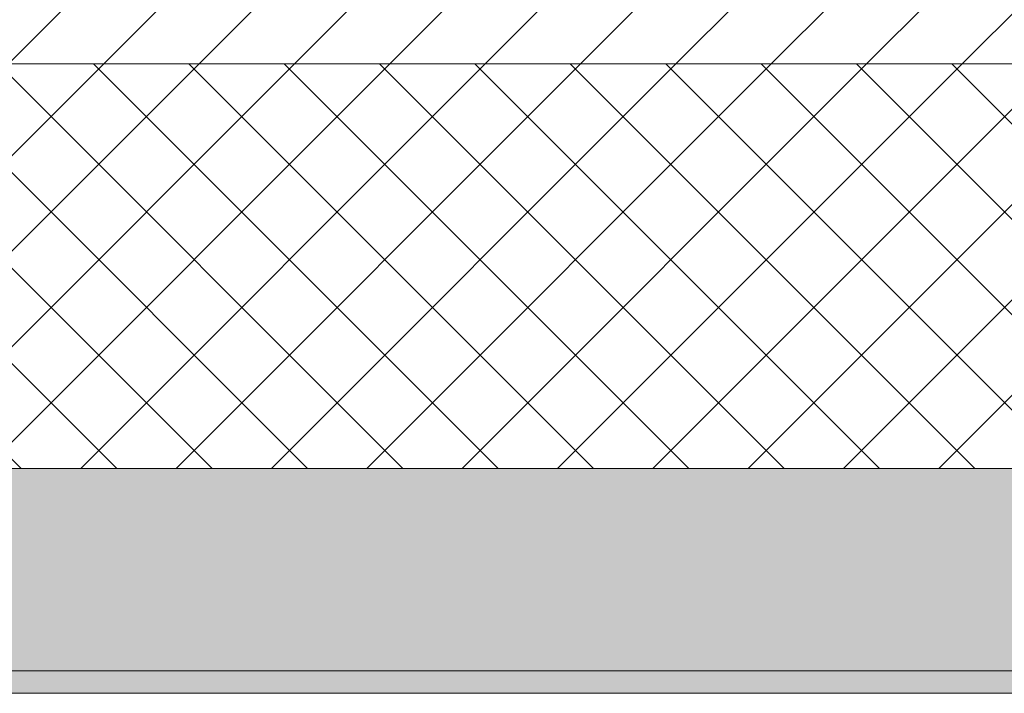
# Model space of a CAD drawing. Header units: millimetres. Extents: x -40968 to 13979, y -19284 to 4746.
# Tile 137 of 256: x -15924 to -15486, y -1699 to -1399. Entities that reach past the tile are written whole.
import ezdxf

# ---------------------------------------------------------------- set-up
doc = ezdxf.new("R2010")
doc.units = ezdxf.units.MM
doc.header["$MEASUREMENT"] = 0
doc.layers.add('12_FAÇ_Façana', color=7, linetype='Continuous')
doc.layers.add('12_FAÇ_Façana_Pluma_Nº__102', color=7, linetype='Continuous', lineweight=5, true_color=0xcccccc)
doc.layers.add('12_FAÇ_Façana_Pluma_Nº__174', color=7, linetype='Continuous', lineweight=13, true_color=0xe4ad2c)
doc.layers.add('12_FAÇ_Façana_Pluma_Nº__2', color=8, linetype='Continuous', lineweight=5)
doc.layers.add('12_FAÇ_Façana_Pluma_Nº__7', color=7, linetype='Continuous', lineweight=5)

# ---------------------------------------------------------------- blocks, each defined once
blk = doc.blocks.new('Muro_12_1', base_point=(-16936.43, -1193.98))
at = {"layer": '12_FAÇ_Façana_Pluma_Nº__102', "linetype": 'Continuous', "lineweight": 0, "true_color": 0xe5e5e5}
for points in [[(-16936.43, -1688.98), (-14135.93, -1688.98), (-14135.93, -1598.98), (-16936.43, -1598.98)], [(-16936.43, -1698.98), (-14135.93, -1698.98), (-14135.93, -1688.98), (-16936.43, -1688.98)]]:
    blk.add_hatch(color=254, dxfattribs=at).paths.add_polyline_path(points)
at = {"layer": '12_FAÇ_Façana_Pluma_Nº__174', "linetype": 'Continuous', "lineweight": 13, "true_color": 0xe4ad2c}
h = blk.add_hatch(dxfattribs=at)
h.set_pattern_fill('SATE_Aislamiento_0001', color=42, style=0, pattern_type=2)
h.set_pattern_definition([(45, (0, 0), (-21.213203, 21.213203), []), (135, (0, 0), (21.213203, 21.213203), [])])
h.paths.add_polyline_path([(-16936.43, -1598.98), (-14135.93, -1598.98), (-14135.93, -1418.98), (-16936.43, -1418.98)])
at = {"layer": '12_FAÇ_Façana_Pluma_Nº__2', "linetype": 'Continuous', "lineweight": 5}
h = blk.add_hatch(dxfattribs=at)
h.set_pattern_fill('Ceramic_0001', color=8, style=0, pattern_type=2)
h.set_pattern_definition([(45, (0, 0), (-21.213203, 21.213203), [])])
h.paths.add_polyline_path([(-16936.43, -1418.98), (-14135.93, -1418.98), (-14135.93, -1203.98), (-16936.43, -1203.98)])
at = {"layer": '12_FAÇ_Façana_Pluma_Nº__7', "color": 7, "linetype": 'Continuous', "lineweight": 5}
for p, q in [((-16936.43, -1418.98), (-14135.93, -1418.98)), ((-16936.43, -1598.98), (-14135.93, -1598.98)), ((-16936.43, -1688.98), (-14135.93, -1688.98))]:
    blk.add_line(p, q, dxfattribs=at)
at = {"layer": '12_FAÇ_Façana_Pluma_Nº__7', "color": 7, "linetype": 'Continuous', "lineweight": 5, "flags": 128}
blk.add_lwpolyline([(-16936.43, -1698.98), (-14135.93, -1698.98)], dxfattribs=at)

msp = doc.modelspace()

# ---------------------------------------------------------------- block references
at = {"layer": '12_FAÇ_Façana', "color": 7, "lineweight": 20}
msp.add_blockref('Muro_12_1', (-16936.43, -1193.98), dxfattribs=at)

doc.saveas('drawing.dxf')
